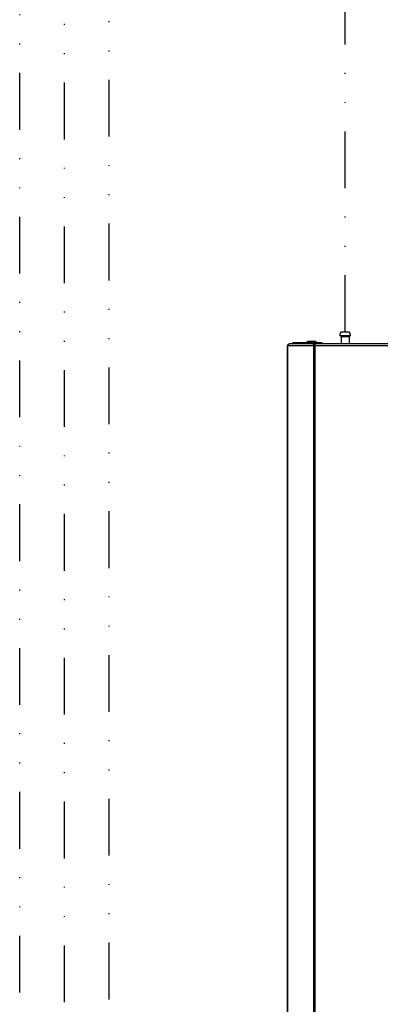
# Model space of a CAD drawing. Header units: centimetres. Extents: x 4745 to 39369, y 17389 to 19524.
# Tile 146 of 188: x 36939 to 36980, y 18610 to 18720. Entities that reach past the tile are written whole.
import ezdxf

# ---------------------------------------------------------------- set-up
doc = ezdxf.new("R2010")
doc.units = ezdxf.units.CM
doc.linetypes.add('DIVIDE2', pattern=[15.875, 6.35, -3.175, 0, -3.175, 0, -3.175])
doc.layers.add('$_urządzenia', color=250, linetype='Continuous')
doc.layers.add('IS_sygnał', color=210, linetype='DIVIDE2', lineweight=25)

# ---------------------------------------------------------------- blocks, each defined once
blk = doc.blocks.new('A$C92957c0b')
at = {"layer": '$_urządzenia'}
for p, q in [((-259.95, -20.1), (-254.05, -20.1)), ((0, -29), (-298.6, -29)), ((-296.16, -28.79), (-295.89, -28.41)), ((-296.16, -28.79), (-279.75, -28.79)), ((-296, -28), (-274.49, -28)), ((-296, -28), (-296, -28.56)), ((-295.98, -28), (-295.98, -28.54)), ((-295.89, -28.41), (-279.48, -28.41)), ((-295.34, -28), (-295.34, -28.02)), ((-295.24, -28), (-295.19, -28)), ((-285.24, -27.5), (-278.74, -27.5)), ((-285.24, -28), (-285.24, -27.5)), ((-284.74, -27), (-279.24, -27)), ((-279.75, -28.79), (-279.48, -28.41)), ((-279.61, -29), (-279.75, -28.79)), ((-279.13, -28.91), (-279.48, -28.41)), ((-279.34, -1127), (-279.34, -29)), ((-279.2, -29), (-279.13, -28.91)), ((-279.15, -28.1), (-278.96, -28.75)), ((-278.99, -28), (-278.99, -28.59)), ((-278.99, -28.6), (-278.99, -28.59)), ((-278.98, -28.7), (-274.49, -28.7)), ((-278.96, -28.75), (-278.96, -28.75)), ((-278.74, -28), (-278.74, -27.5)), ((-274.75, -28), (-274.75, -28.7)), ((-274.49, -28), (-274.49, -28.7)), ((-261, -22.8), (-253, -22.8)), ((-253.4, -23.1), (-260.6, -23.1)), ((-259.95, -23.4), (-254.05, -23.4)), ((-259.95, -23.4), (-259.95, -29)), ((-254.05, -23.4), (-254.05, -29)), ((0, -30.4), (-300, -30.4)), ((-300, -1125.6), (-300, -30.4)), ((-299.63, -1125.6), (-299.63, -30.4)), ((-280.56, -30.4), (-280.56, -1125.6))]:
    blk.add_line(p, q, dxfattribs=at)
for points in [[(-299.63, -30.4), (-299.63, -30.34), (-299.62, -30.29), (-299.62, -30.23), (-299.61, -30.18), (-299.6, -30.12), (-299.59, -30.06), (-299.58, -30.01), (-299.57, -29.96), (-299.55, -29.9), (-299.53, -29.85), (-299.51, -29.8), (-299.49, -29.75), (-299.47, -29.7), (-299.45, -29.65), (-299.42, -29.6), (-299.39, -29.56), (-299.36, -29.51), (-299.33, -29.47), (-299.3, -29.43), (-299.27, -29.39), (-299.23, -29.35), (-299.2, -29.32), (-299.16, -29.28), (-299.12, -29.25), (-299.09, -29.22), (-299.05, -29.19), (-299, -29.16), (-298.96, -29.14), (-298.92, -29.11), (-298.88, -29.09), (-298.83, -29.07), (-298.79, -29.06), (-298.74, -29.04), (-298.7, -29.03), (-298.65, -29.02), (-298.6, -29.01), (-298.56, -29), (-298.51, -29), (-298.46, -29)], [(-296.51, -29), (-296.49, -29), (-296.47, -29), (-296.45, -28.99), (-296.43, -28.99), (-296.41, -28.98), (-296.38, -28.98), (-296.36, -28.97), (-296.34, -28.96), (-296.32, -28.95), (-296.3, -28.93), (-296.28, -28.92), (-296.27, -28.91), (-296.25, -28.89), (-296.23, -28.87), (-296.21, -28.86), (-296.19, -28.84), (-296.18, -28.82), (-296.16, -28.79)], [(-295.89, -28.41), (-295.85, -28.36), (-295.81, -28.31), (-295.77, -28.27), (-295.73, -28.23), (-295.69, -28.19), (-295.64, -28.15), (-295.59, -28.12), (-295.55, -28.09), (-295.5, -28.07), (-295.45, -28.05), (-295.4, -28.03), (-295.35, -28.02), (-295.29, -28.01), (-295.24, -28)], [(-280.46, -29.7), (-280.44, -29.65), (-280.42, -29.6), (-280.41, -29.56), (-280.39, -29.51), (-280.37, -29.47), (-280.34, -29.43), (-280.32, -29.39), (-280.3, -29.35), (-280.28, -29.32), (-280.25, -29.28), (-280.23, -29.25), (-280.2, -29.22), (-280.17, -29.19), (-280.14, -29.16), (-280.12, -29.14), (-280.09, -29.11), (-280.06, -29.09), (-280.03, -29.07), (-280, -29.06), (-279.97, -29.04), (-279.94, -29.03), (-279.91, -29.02), (-279.88, -29.01), (-279.84, -29), (-279.81, -29), (-279.78, -29)], [(-280.1, -29), (-280.08, -29), (-280.06, -29), (-280.04, -28.99), (-280.02, -28.99), (-280, -28.98), (-279.98, -28.98), (-279.96, -28.97), (-279.94, -28.96), (-279.92, -28.95), (-279.9, -28.93), (-279.88, -28.92), (-279.86, -28.91), (-279.84, -28.89), (-279.82, -28.87), (-279.8, -28.86), (-279.79, -28.84), (-279.77, -28.82), (-279.75, -28.79)], [(-279.48, -28.41), (-279.45, -28.37), (-279.42, -28.32), (-279.38, -28.28), (-279.34, -28.25), (-279.31, -28.21), (-279.27, -28.18), (-279.23, -28.15), (-279.19, -28.12), (-279.15, -28.1)], [(-279.15, -28.1), (-279.13, -28.08), (-279.11, -28.06), (-279.1, -28.04), (-279.08, -28.03), (-279.06, -28.02), (-279.04, -28.01), (-279.03, -28), (-279.01, -28), (-278.99, -28)], [(-279.13, -28.91), (-279.12, -28.88), (-279.1, -28.86), (-279.08, -28.84), (-279.06, -28.82), (-279.04, -28.81), (-279.03, -28.79), (-279.01, -28.77), (-278.98, -28.76), (-278.96, -28.75)], [(-278.98, -28.66), (-278.99, -28.65), (-278.99, -28.64), (-278.99, -28.63), (-278.99, -28.62), (-278.99, -28.61), (-278.99, -28.6), (-278.99, -28.6), (-278.99, -28.6)], [(-280.56, -30.4), (-280.56, -30.34), (-280.56, -30.29), (-280.56, -30.23), (-280.55, -30.18), (-280.55, -30.12), (-280.54, -30.06), (-280.53, -30.01), (-280.52, -29.96), (-280.51, -29.9), (-280.5, -29.85), (-280.49, -29.8), (-280.47, -29.75), (-280.46, -29.7)]]:
    blk.add_lwpolyline(points, dxfattribs=at)
for centre, radius, start, end in [((-257, -22.8), 4, 137.51889, 180), ((-257, -22.8), 4, 0, 42.48111), ((-298.6, -30.4), 1.4, 90, 180), ((-284.74, -27.5), 0.5, 90, 180), ((-279.24, -27.5), 0.5, 0, 90), ((-260.47, -22.51), 0.6, 208.67697, 257.83824), ((-260.25, -23.4), 0.3, 0, 90), ((-257, -33.93), 5.75, 120.8779, 120.99996), ((-253.75, -23.4), 0.3, 90, 180), ((-257, -33.93), 5.75, 59.00004, 59.1221), ((-253.53, -22.51), 0.6, 282.16176, 331.32303)]:
    blk.add_arc(centre, radius, start, end, dxfattribs=at)

msp = doc.modelspace()

# ---------------------------------------------------------------- linework, layer by layer
at = {"layer": 'IS_sygnał'}
for p, q in [((36939.34, 18032.22), (36939.34, 18903.77)), ((36944.34, 18047.22), (36944.34, 18898.77)), ((36949.34, 18385.1), (36949.34, 18893.77)), ((36975.73, 18684.76), (36975.73, 18888.77))]:
    msp.add_line(p, q, dxfattribs=at)

# ---------------------------------------------------------------- block references
at = {"layer": '$_urządzenia', "xscale": 0.15, "yscale": 0.15, "zscale": 0.15}
msp.add_blockref('A$C92957c0b', (37014.28, 18687.78), dxfattribs=at)

doc.saveas('drawing.dxf')
